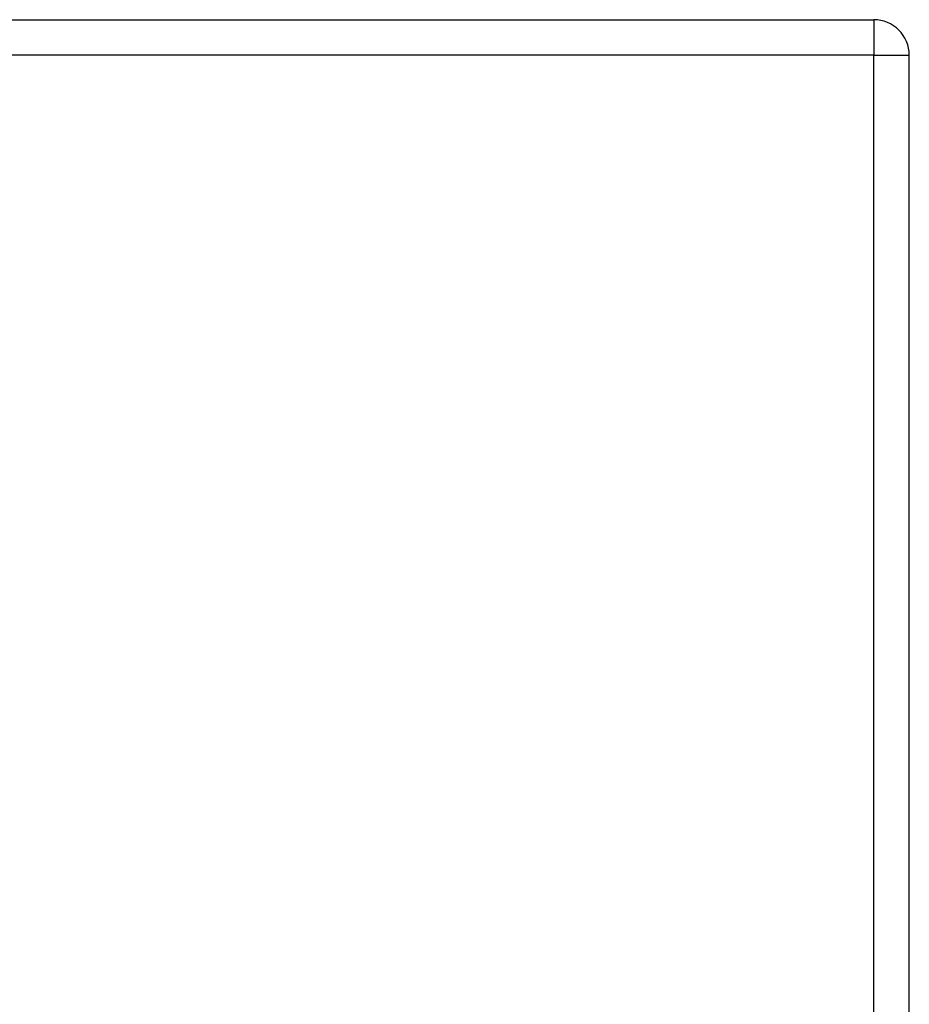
# Model space of a CAD drawing. Header units: inches. Extents: x 9 to 285, y 21 to 142.
# Tile 101 of 140: x 150.32 to 152.79, y 90.52 to 93.26. Entities that reach past the tile are written whole.
import ezdxf

# ---------------------------------------------------------------- set-up
doc = ezdxf.new("R2010")
doc.units = ezdxf.units.IN
doc.header["$MEASUREMENT"] = 0
doc.layers.add('Visible Edges(ANSI)', color=7, linetype='Continuous', lineweight=25)
doc.layers.add('Visible Tangent Edges(ANSI)', color=7, linetype='Continuous', lineweight=25)

msp = doc.modelspace()

# ---------------------------------------------------------------- linework, layer by layer
at = {"layer": 'Visible Edges(ANSI)'}
for p, q in [((93.0858, 93.2566), (152.6908, 93.2566)), ((152.7898, 71.4376), (152.7898, 93.1576))]:
    msp.add_line(p, q, dxfattribs=at)
msp.add_arc((152.6908, 93.1576), 0.099, 0, 90, dxfattribs=at)
at = {"layer": 'Visible Tangent Edges(ANSI)'}
for p, q in [((152.6908, 93.2566), (152.6908, 93.1576)), ((152.6908, 93.1576), (93.0858, 93.1576)), ((152.6908, 93.1576), (152.7898, 93.1576)), ((152.6908, 71.4376), (152.6908, 93.1576))]:
    msp.add_line(p, q, dxfattribs=at)

doc.saveas('drawing.dxf')
